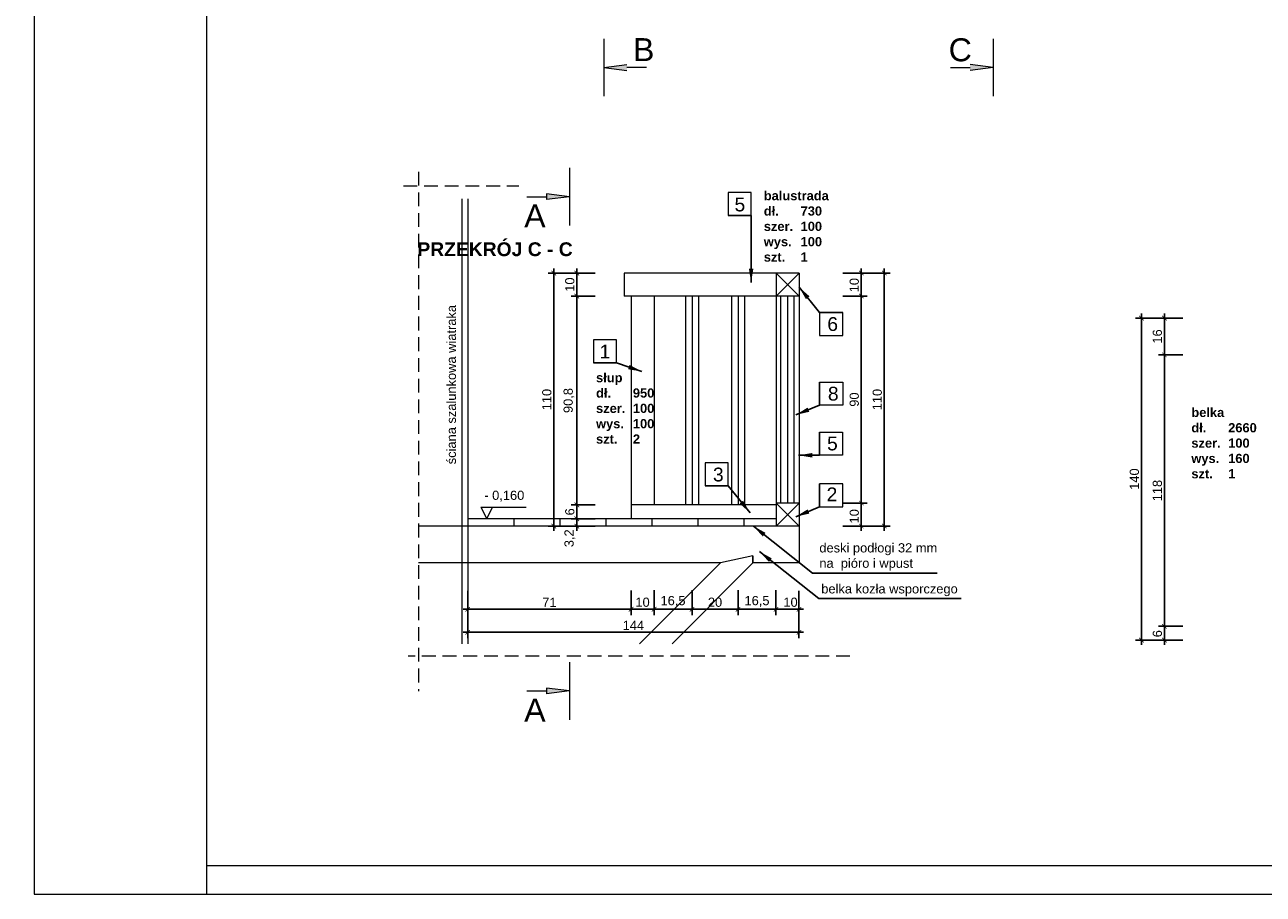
# Model space of a CAD drawing. Header units: millimetres. Extents: x -80660 to 263001, y 590205 to 619905.
# Tile 46 of 64: x 128191 to 133574, y 612480 to 616260. Entities that reach past the tile are written whole.
import ezdxf

# ---------------------------------------------------------------- set-up
doc = ezdxf.new("R2010")
doc.units = ezdxf.units.MM
doc.linetypes.add('DASHEDX2', pattern=[1.5, 1, -0.5])
doc.layers.add('l.c.9', color=3, linetype='Continuous', lineweight=9)
doc.layers.add('l.k.k. 5', color=4, linetype='DASHEDX2', lineweight=5)
doc.styles.add('styl1', font='arial.ttf')
doc.dimstyles.new('stefan', dxfattribs={"dimtxt": 80, "dimasz": 60, "dimexe": 35, "dimexo": 0, "dimgap": 10, "dimtad": 1, "dimdec": 1, "dimlfac": 0.1, "dimtxsty": 'styl1', "dimblk": 'ARCHTICK', "dimcen": 2.5, "dimdle": 25, "dimadec": 0, "dimazin": 0, "dimtfac": 1, "dimtdec": 1, "dimtmove": 0, "dimatfit": 3, "dimfxl": 1, "dimarcsym": 0})
doc.dimstyles.new('stefan - 1', dxfattribs={"dimtxt": 40, "dimasz": 20, "dimexe": 25, "dimexo": 20, "dimgap": 10, "dimtad": 1, "dimdec": 1, "dimlfac": 0.1, "dimtxsty": 'styl1', "dimblk": 'ARCHTICK', "dimcen": 2.5, "dimdle": 20, "dimadec": 0, "dimazin": 0, "dimtfac": 1, "dimtdec": 1, "dimtmove": 0, "dimatfit": 3, "dimfxl": 1, "dimarcsym": 0})

# ---------------------------------------------------------------- blocks, each defined once
blk = doc.blocks.new('_ArchTick')
at = {"color": 0, "const_width": 0.15}
blk.add_lwpolyline([(-0.5, -0.5), (0.5, 0.5)], dxfattribs=at)
blk = doc.blocks.new('*D604')
at = {"layer": 'Defpoints', "color": 0}
for p in [(133244.3, 614984.4), (133144.3, 614824.4), (133244.3, 614824.4)]:
    blk.add_point(p, dxfattribs=at)
at = {"layer": 'l.c.9', "color": 0, "lineweight": -2}
for p, q in [((133144.3, 615004.4), (133144.3, 614804.4)), ((133224.3, 614984.4), (133119.3, 614984.4)), ((133224.3, 614824.4), (133119.3, 614824.4))]:
    blk.add_line(p, q, dxfattribs=at)
at = {"layer": 'l.c.9', "color": 0, "lineweight": -2, "xscale": 20, "yscale": 20, "zscale": 20}
for p, rotation in [((133144.3, 614984.4), 90), ((133144.3, 614824.4), 270)]:
    blk.add_blockref('_ArchTick', p, dxfattribs=dict(at, rotation=rotation))
at = {"layer": 'l.c.9', "color": 0, "insert": (133113.9, 614904.4), "char_height": 40, "attachment_point": 5, "rotation": 90, "style": 'styl1'}
blk.add_mtext('16', dxfattribs=at)
blk = doc.blocks.new('*D603')
at = {"layer": 'Defpoints', "color": 0}
for p in [(133244.3, 614824.4), (133144.3, 613644.4), (133244.3, 613644.4)]:
    blk.add_point(p, dxfattribs=at)
at = {"layer": 'l.c.9', "color": 0, "lineweight": -2}
for p, q in [((133144.3, 614844.4), (133144.3, 613624.4)), ((133224.3, 614824.4), (133119.3, 614824.4)), ((133224.3, 613644.4), (133119.3, 613644.4))]:
    blk.add_line(p, q, dxfattribs=at)
at = {"layer": 'l.c.9', "color": 0, "lineweight": -2, "xscale": 20, "yscale": 20, "zscale": 20}
for p, rotation in [((133144.3, 614824.4), 90), ((133144.3, 613644.4), 270)]:
    blk.add_blockref('_ArchTick', p, dxfattribs=dict(at, rotation=rotation))
at = {"layer": 'l.c.9', "color": 0, "insert": (133113.9, 614234.4), "char_height": 40, "attachment_point": 5, "rotation": 90, "style": 'styl1'}
blk.add_mtext('118', dxfattribs=at)
blk = doc.blocks.new('*D602')
at = {"layer": 'Defpoints', "color": 0}
for p in [(133244.3, 613644.4), (133144.3, 613584.4), (133244.3, 613584.4)]:
    blk.add_point(p, dxfattribs=at)
at = {"layer": 'l.c.9', "color": 0, "lineweight": -2}
for p, q in [((133224.3, 613644.4), (133119.3, 613644.4)), ((133144.3, 613664.4), (133144.3, 613564.4)), ((133224.3, 613584.4), (133119.3, 613584.4))]:
    blk.add_line(p, q, dxfattribs=at)
at = {"layer": 'l.c.9', "color": 0, "lineweight": -2, "xscale": 20, "yscale": 20, "zscale": 20}
for p, rotation in [((133144.3, 613644.4), 90), ((133144.3, 613584.4), 270)]:
    blk.add_blockref('_ArchTick', p, dxfattribs=dict(at, rotation=rotation))
at = {"layer": 'l.c.9', "color": 0, "insert": (133113.9, 613612.2), "char_height": 40, "attachment_point": 5, "rotation": 90, "style": 'styl1'}
blk.add_mtext('6', dxfattribs=at)
blk = doc.blocks.new('*D601')
at = {"layer": 'Defpoints', "color": 0}
for p in [(133144.3, 614984.4), (133044.3, 613584.4), (133144.3, 613584.4)]:
    blk.add_point(p, dxfattribs=at)
at = {"layer": 'l.c.9', "color": 0, "lineweight": -2}
for p, q in [((133044.3, 615004.4), (133044.3, 613564.4)), ((133124.3, 614984.4), (133019.3, 614984.4)), ((133124.3, 613584.4), (133019.3, 613584.4))]:
    blk.add_line(p, q, dxfattribs=at)
at = {"layer": 'l.c.9', "color": 0, "lineweight": -2, "xscale": 20, "yscale": 20, "zscale": 20}
for p, rotation in [((133044.3, 614984.4), 90), ((133044.3, 613584.4), 270)]:
    blk.add_blockref('_ArchTick', p, dxfattribs=dict(at, rotation=rotation))
at = {"layer": 'l.c.9', "color": 0, "insert": (133013.9, 614284.4), "char_height": 40, "attachment_point": 5, "rotation": 90, "style": 'styl1'}
blk.add_mtext('140', dxfattribs=at)
blk = doc.blocks.new('*D654')
at = {"layer": 'Defpoints', "color": 0}
for p in [(130590.6, 615180), (130490.6, 614080), (130590.6, 614080)]:
    blk.add_point(p, dxfattribs=at)
at = {"layer": 'l.c.9', "color": 0, "lineweight": -2}
for p, q in [((130570.6, 615180), (130465.6, 615180)), ((130490.6, 615200), (130490.6, 614060)), ((130570.6, 614080), (130465.6, 614080))]:
    blk.add_line(p, q, dxfattribs=at)
at = {"layer": 'l.c.9', "color": 0, "lineweight": -2, "xscale": 20, "yscale": 20, "zscale": 20}
for p, rotation in [((130490.6, 615180), 90), ((130490.6, 614080), 270)]:
    blk.add_blockref('_ArchTick', p, dxfattribs=dict(at, rotation=rotation))
at = {"layer": 'l.c.9', "color": 0, "insert": (130460.2, 614630), "char_height": 40, "attachment_point": 5, "rotation": 90, "style": 'styl1'}
blk.add_mtext('110', dxfattribs=at)
blk = doc.blocks.new('*D653')
at = {"layer": 'Defpoints', "color": 0}
for p in [(130590.6, 614080), (130690.6, 614112), (130690.6, 614080)]:
    blk.add_point(p, dxfattribs=at)
at = {"layer": 'l.c.9', "color": 0, "lineweight": -2}
for p, q in [((130590.6, 614132), (130590.6, 614060)), ((130670.6, 614112), (130565.6, 614112)), ((130670.6, 614080), (130565.6, 614080))]:
    blk.add_line(p, q, dxfattribs=at)
at = {"layer": 'l.c.9', "color": 0, "lineweight": -2, "xscale": 20, "yscale": 20, "zscale": 20}
for p, rotation in [((130590.6, 614112), 90), ((130590.6, 614080), 270)]:
    blk.add_blockref('_ArchTick', p, dxfattribs=dict(at, rotation=rotation))
at = {"layer": 'l.c.9', "color": 0, "insert": (130560.5, 614027.1), "char_height": 40, "attachment_point": 5, "rotation": 90, "style": 'styl1'}
blk.add_mtext('3,2', dxfattribs=at)
blk = doc.blocks.new('*D652')
at = {"layer": 'Defpoints', "color": 0}
for p in [(130690.6, 614172), (130590.6, 614112), (130690.6, 614112)]:
    blk.add_point(p, dxfattribs=at)
at = {"layer": 'l.c.9', "color": 0, "lineweight": -2}
for p, q in [((130590.6, 614192), (130590.6, 614092)), ((130670.6, 614172), (130565.6, 614172)), ((130670.6, 614112), (130565.6, 614112))]:
    blk.add_line(p, q, dxfattribs=at)
at = {"layer": 'l.c.9', "color": 0, "lineweight": -2, "xscale": 20, "yscale": 20, "zscale": 20}
for p, rotation in [((130590.6, 614172), 90), ((130590.6, 614112), 270)]:
    blk.add_blockref('_ArchTick', p, dxfattribs=dict(at, rotation=rotation))
at = {"layer": 'l.c.9', "color": 0, "insert": (130560.2, 614142), "char_height": 40, "attachment_point": 5, "rotation": 90, "style": 'styl1'}
blk.add_mtext('6', dxfattribs=at)
blk = doc.blocks.new('*D651')
at = {"layer": 'Defpoints', "color": 0}
for p in [(130690.6, 615080), (130590.6, 614172), (130690.6, 614172)]:
    blk.add_point(p, dxfattribs=at)
at = {"layer": 'l.c.9', "color": 0, "lineweight": -2}
for p, q in [((130590.6, 615100), (130590.6, 614152)), ((130670.6, 615080), (130565.6, 615080)), ((130670.6, 614172), (130565.6, 614172))]:
    blk.add_line(p, q, dxfattribs=at)
at = {"layer": 'l.c.9', "color": 0, "lineweight": -2, "xscale": 20, "yscale": 20, "zscale": 20}
for p, rotation in [((130590.6, 615080), 90), ((130590.6, 614172), 270)]:
    blk.add_blockref('_ArchTick', p, dxfattribs=dict(at, rotation=rotation))
at = {"layer": 'l.c.9', "color": 0, "insert": (130556.6, 614626), "char_height": 40, "attachment_point": 5, "rotation": 90, "style": 'styl1'}
blk.add_mtext('90,8', dxfattribs=at)
blk = doc.blocks.new('*D650')
at = {"layer": 'Defpoints', "color": 0}
for p in [(130690.6, 615180), (130590.6, 615080), (130690.6, 615080)]:
    blk.add_point(p, dxfattribs=at)
at = {"layer": 'l.c.9', "color": 0, "lineweight": -2}
for p, q in [((130670.6, 615180), (130565.6, 615180)), ((130590.6, 615200), (130590.6, 615060)), ((130670.6, 615080), (130565.6, 615080))]:
    blk.add_line(p, q, dxfattribs=at)
at = {"layer": 'l.c.9', "color": 0, "lineweight": -2, "xscale": 20, "yscale": 20, "zscale": 20}
for p, rotation in [((130590.6, 615180), 90), ((130590.6, 615080), 270)]:
    blk.add_blockref('_ArchTick', p, dxfattribs=dict(at, rotation=rotation))
at = {"layer": 'l.c.9', "color": 0, "insert": (130560.2, 615130), "char_height": 40, "attachment_point": 5, "rotation": 90, "style": 'styl1'}
blk.add_mtext('10', dxfattribs=at)
blk = doc.blocks.new('*D649')
at = {"layer": 'Defpoints', "color": 0}
for p in [(130116.2, 613718.3), (131556.2, 613718.3), (130116.2, 613618.3)]:
    blk.add_point(p, dxfattribs=at)
at = {"layer": 'l.c.9', "color": 0, "lineweight": -2}
for p, q in [((130116.2, 613698.3), (130116.2, 613593.3)), ((131556.2, 613698.3), (131556.2, 613593.3)), ((131576.2, 613618.3), (130096.2, 613618.3))]:
    blk.add_line(p, q, dxfattribs=at)
at = {"layer": 'l.c.9', "color": 0, "lineweight": -2, "xscale": 20, "yscale": 20, "zscale": 20, "rotation": 180}
blk.add_blockref('_ArchTick', (130116.2, 613618.3), dxfattribs=at)
at = {"layer": 'l.c.9', "color": 0, "lineweight": -2, "xscale": 20, "yscale": 20, "zscale": 20}
blk.add_blockref('_ArchTick', (131556.2, 613618.3), dxfattribs=at)
at = {"layer": 'l.c.9', "color": 0, "insert": (130836.2, 613648.4), "char_height": 40, "attachment_point": 5, "style": 'styl1'}
blk.add_mtext('144', dxfattribs=at)
blk = doc.blocks.new('*D648')
at = {"layer": 'Defpoints', "color": 0}
for p in [(130116.2, 613818.3), (130826.2, 613820), (130116.2, 613718.3)]:
    blk.add_point(p, dxfattribs=at)
at = {"layer": 'l.c.9', "color": 0, "lineweight": -2}
for p, q in [((130116.2, 613798.3), (130116.2, 613693.3)), ((130826.2, 613800), (130826.2, 613693.3)), ((130846.2, 613718.3), (130096.2, 613718.3))]:
    blk.add_line(p, q, dxfattribs=at)
at = {"layer": 'l.c.9', "color": 0, "lineweight": -2, "xscale": 20, "yscale": 20, "zscale": 20, "rotation": 180}
blk.add_blockref('_ArchTick', (130116.2, 613718.3), dxfattribs=at)
at = {"layer": 'l.c.9', "color": 0, "lineweight": -2, "xscale": 20, "yscale": 20, "zscale": 20}
blk.add_blockref('_ArchTick', (130826.2, 613718.3), dxfattribs=at)
at = {"layer": 'l.c.9', "color": 0, "insert": (130471.2, 613748.4), "char_height": 40, "attachment_point": 5, "style": 'styl1'}
blk.add_mtext('71', dxfattribs=at)
blk = doc.blocks.new('*D647')
at = {"layer": 'Defpoints', "color": 0}
for p in [(131456.2, 613818.3), (131556.2, 613818.3), (131456.2, 613718.3)]:
    blk.add_point(p, dxfattribs=at)
at = {"layer": 'l.c.9', "color": 0, "lineweight": -2}
for p, q in [((131456.2, 613798.3), (131456.2, 613693.3)), ((131556.2, 613798.3), (131556.2, 613693.3)), ((131576.2, 613718.3), (131436.2, 613718.3))]:
    blk.add_line(p, q, dxfattribs=at)
at = {"layer": 'l.c.9', "color": 0, "lineweight": -2, "xscale": 20, "yscale": 20, "zscale": 20, "rotation": 180}
blk.add_blockref('_ArchTick', (131456.2, 613718.3), dxfattribs=at)
at = {"layer": 'l.c.9', "color": 0, "lineweight": -2, "xscale": 20, "yscale": 20, "zscale": 20}
blk.add_blockref('_ArchTick', (131556.2, 613718.3), dxfattribs=at)
at = {"layer": 'l.c.9', "color": 0, "insert": (131519.4, 613748.8), "char_height": 40, "attachment_point": 5, "style": 'styl1'}
blk.add_mtext('10', dxfattribs=at)
blk = doc.blocks.new('*D646')
at = {"layer": 'Defpoints', "color": 0}
for p in [(131726.9, 615180), (131826.9, 615180), (131726.9, 615080)]:
    blk.add_point(p, dxfattribs=at)
at = {"layer": 'l.c.9', "color": 0, "lineweight": -2}
for p, q in [((131746.9, 615180), (131851.9, 615180)), ((131826.9, 615060), (131826.9, 615200)), ((131746.9, 615080), (131851.9, 615080))]:
    blk.add_line(p, q, dxfattribs=at)
at = {"layer": 'l.c.9', "color": 0, "lineweight": -2, "xscale": 20, "yscale": 20, "zscale": 20}
for p, rotation in [((131826.9, 615180), 90), ((131826.9, 615080), 270)]:
    blk.add_blockref('_ArchTick', p, dxfattribs=dict(at, rotation=rotation))
at = {"layer": 'l.c.9', "color": 0, "insert": (131796.5, 615127.5), "char_height": 40, "attachment_point": 5, "rotation": 90, "style": 'styl1'}
blk.add_mtext('10', dxfattribs=at)
blk = doc.blocks.new('*D645')
at = {"layer": 'Defpoints', "color": 0}
for p in [(131726.9, 614180), (131826.9, 614180), (131726.9, 614080)]:
    blk.add_point(p, dxfattribs=at)
at = {"layer": 'l.c.9', "color": 0, "lineweight": -2}
for p, q in [((131826.9, 614060), (131826.9, 614200)), ((131746.9, 614180), (131851.9, 614180)), ((131746.9, 614080), (131851.9, 614080))]:
    blk.add_line(p, q, dxfattribs=at)
at = {"layer": 'l.c.9', "color": 0, "lineweight": -2, "xscale": 20, "yscale": 20, "zscale": 20}
for p, rotation in [((131826.9, 614180), 90), ((131826.9, 614080), 270)]:
    blk.add_blockref('_ArchTick', p, dxfattribs=dict(at, rotation=rotation))
at = {"layer": 'l.c.9', "color": 0, "insert": (131796.5, 614122.7), "char_height": 40, "attachment_point": 5, "rotation": 90, "style": 'styl1'}
blk.add_mtext('10', dxfattribs=at)
blk = doc.blocks.new('*D644')
at = {"layer": 'Defpoints', "color": 0}
for p in [(131826.9, 615180), (131926.9, 615180), (131826.9, 614080)]:
    blk.add_point(p, dxfattribs=at)
at = {"layer": 'l.c.9', "color": 0, "lineweight": -2}
for p, q in [((131846.9, 615180), (131951.9, 615180)), ((131926.9, 614060), (131926.9, 615200)), ((131846.9, 614080), (131951.9, 614080))]:
    blk.add_line(p, q, dxfattribs=at)
at = {"layer": 'l.c.9', "color": 0, "lineweight": -2, "xscale": 20, "yscale": 20, "zscale": 20}
for p, rotation in [((131926.9, 615180), 90), ((131926.9, 614080), 270)]:
    blk.add_blockref('_ArchTick', p, dxfattribs=dict(at, rotation=rotation))
at = {"layer": 'l.c.9', "color": 0, "insert": (131896.5, 614630), "char_height": 40, "attachment_point": 5, "rotation": 90, "style": 'styl1'}
blk.add_mtext('110', dxfattribs=at)
blk = doc.blocks.new('*D643')
at = {"layer": 'Defpoints', "color": 0}
for p in [(131726.9, 615080), (131826.9, 615080), (131726.9, 614180)]:
    blk.add_point(p, dxfattribs=at)
at = {"layer": 'l.c.9', "color": 0, "lineweight": -2}
for p, q in [((131826.9, 614160), (131826.9, 615100)), ((131746.9, 615080), (131851.9, 615080)), ((131746.9, 614180), (131851.9, 614180))]:
    blk.add_line(p, q, dxfattribs=at)
at = {"layer": 'l.c.9', "color": 0, "lineweight": -2, "xscale": 20, "yscale": 20, "zscale": 20}
for p, rotation in [((131826.9, 615080), 90), ((131826.9, 614180), 270)]:
    blk.add_blockref('_ArchTick', p, dxfattribs=dict(at, rotation=rotation))
at = {"layer": 'l.c.9', "color": 0, "insert": (131796.5, 614630), "char_height": 40, "attachment_point": 5, "rotation": 90, "style": 'styl1'}
blk.add_mtext('90', dxfattribs=at)
blk = doc.blocks.new('*D655')
at = {"layer": 'Defpoints', "color": 0}
for p in [(130826.2, 613820), (130926.2, 613821.6), (130926.2, 613718.3)]:
    blk.add_point(p, dxfattribs=at)
at = {"layer": 'l.c.9', "color": 0, "lineweight": -2}
for p, q in [((130826.2, 613800), (130826.2, 613693.3)), ((130926.2, 613801.6), (130926.2, 613693.3)), ((130806.2, 613718.3), (130946.2, 613718.3))]:
    blk.add_line(p, q, dxfattribs=at)
at = {"layer": 'l.c.9', "color": 0, "lineweight": -2, "xscale": 20, "yscale": 20, "zscale": 20, "rotation": 180}
blk.add_blockref('_ArchTick', (130826.2, 613718.3), dxfattribs=at)
at = {"layer": 'l.c.9', "color": 0, "lineweight": -2, "xscale": 20, "yscale": 20, "zscale": 20}
blk.add_blockref('_ArchTick', (130926.2, 613718.3), dxfattribs=at)
at = {"layer": 'l.c.9', "color": 0, "insert": (130876.2, 613748.8), "char_height": 40, "attachment_point": 5, "style": 'styl1'}
blk.add_mtext('10', dxfattribs=at)
blk = doc.blocks.new('*D656')
at = {"layer": 'Defpoints', "color": 0}
for p in [(131091.2, 613821.6), (131291.2, 613821.6), (131291.2, 613718.3)]:
    blk.add_point(p, dxfattribs=at)
at = {"layer": 'l.c.9', "color": 0, "lineweight": -2}
for p, q in [((131091.2, 613801.6), (131091.2, 613693.3)), ((131291.2, 613801.6), (131291.2, 613693.3)), ((131071.2, 613718.3), (131311.2, 613718.3))]:
    blk.add_line(p, q, dxfattribs=at)
at = {"layer": 'l.c.9', "color": 0, "lineweight": -2, "xscale": 20, "yscale": 20, "zscale": 20, "rotation": 180}
blk.add_blockref('_ArchTick', (131091.2, 613718.3), dxfattribs=at)
at = {"layer": 'l.c.9', "color": 0, "lineweight": -2, "xscale": 20, "yscale": 20, "zscale": 20}
blk.add_blockref('_ArchTick', (131291.2, 613718.3), dxfattribs=at)
at = {"layer": 'l.c.9', "color": 0, "insert": (131191.2, 613748.8), "char_height": 40, "attachment_point": 5, "style": 'styl1'}
blk.add_mtext('20', dxfattribs=at)
blk = doc.blocks.new('*D657')
at = {"layer": 'Defpoints', "color": 0}
for p in [(130926.2, 613821.6), (131091.2, 613821.6), (131091.2, 613718.3)]:
    blk.add_point(p, dxfattribs=at)
at = {"layer": 'l.c.9', "color": 0, "lineweight": -2}
for p, q in [((130926.2, 613801.6), (130926.2, 613693.3)), ((131091.2, 613801.6), (131091.2, 613693.3)), ((130906.2, 613718.3), (131111.2, 613718.3))]:
    blk.add_line(p, q, dxfattribs=at)
at = {"layer": 'l.c.9', "color": 0, "lineweight": -2, "xscale": 20, "yscale": 20, "zscale": 20, "rotation": 180}
blk.add_blockref('_ArchTick', (130926.2, 613718.3), dxfattribs=at)
at = {"layer": 'l.c.9', "color": 0, "lineweight": -2, "xscale": 20, "yscale": 20, "zscale": 20}
blk.add_blockref('_ArchTick', (131091.2, 613718.3), dxfattribs=at)
at = {"layer": 'l.c.9', "color": 0, "insert": (131008.7, 613752.4), "char_height": 40, "attachment_point": 5, "style": 'styl1'}
blk.add_mtext('16,5', dxfattribs=at)
blk = doc.blocks.new('*D658')
at = {"layer": 'Defpoints', "color": 0}
for p in [(131291.2, 613821.6), (131456.2, 613821.6), (131456.2, 613718.3)]:
    blk.add_point(p, dxfattribs=at)
at = {"layer": 'l.c.9', "color": 0, "lineweight": -2}
for p, q in [((131291.2, 613801.6), (131291.2, 613693.3)), ((131456.2, 613801.6), (131456.2, 613693.3)), ((131271.2, 613718.3), (131476.2, 613718.3))]:
    blk.add_line(p, q, dxfattribs=at)
at = {"layer": 'l.c.9', "color": 0, "lineweight": -2, "xscale": 20, "yscale": 20, "zscale": 20, "rotation": 180}
blk.add_blockref('_ArchTick', (131291.2, 613718.3), dxfattribs=at)
at = {"layer": 'l.c.9', "color": 0, "lineweight": -2, "xscale": 20, "yscale": 20, "zscale": 20}
blk.add_blockref('_ArchTick', (131456.2, 613718.3), dxfattribs=at)
at = {"layer": 'l.c.9', "color": 0, "insert": (131373.7, 613752.4), "char_height": 40, "attachment_point": 5, "style": 'styl1'}
blk.add_mtext('16,5', dxfattribs=at)

msp = doc.modelspace()

# ---------------------------------------------------------------- hatches: boundary and pattern name
at = {"layer": 'l.c.9'}
for points in [[(130708.12, 616073.77), (130808.12, 616086.27), (130808.12, 616061.27)], [(132400.13, 616073.77), (132300.13, 616086.27), (132300.13, 616061.27)], [(130559.12, 615511.9), (130459.12, 615524.4), (130459.12, 615499.4)], [(130559.12, 613363.23), (130459.12, 613375.73), (130459.12, 613350.73)]]:
    msp.add_hatch(color=0, dxfattribs=at).paths.add_polyline_path(points)

# ---------------------------------------------------------------- linework, layer by layer
at = {"layer": 'l.c.9', "color": 0}
for p, q in [((128231.57, 619904.52), (128231.57, 612479.52)), ((128231.57, 619904.52), (128231.57, 612479.52)), ((128981.57, 619904.52), (128981.57, 612479.52)), ((130708.12, 616198.77), (130708.12, 615948.77)), ((132400.13, 616198.77), (132400.13, 615948.77)), ((130708.12, 616073.77), (130808.12, 616086.27)), ((130708.12, 616073.77), (130808.12, 616061.27)), ((130893.3, 616073.77), (130808.12, 616073.77)), ((132214.95, 616073.77), (132300.13, 616073.77)), ((132400.13, 616073.77), (132300.13, 616086.27)), ((132400.13, 616073.77), (132300.13, 616061.27)), ((130559.12, 615636.9), (130559.12, 615386.9)), ((130091.25, 615502.41), (130091.25, 613568.56)), ((130116.25, 615502.41), (130116.25, 613568.56)), ((130116.25, 615502.41), (130116.25, 614080.03)), ((130373.94, 615511.9), (130459.12, 615511.9)), ((130559.12, 615511.9), (130459.12, 615524.4)), ((130459.12, 615524.4), (130459.12, 615499.4)), ((130559.12, 615511.9), (130459.12, 615499.4)), ((130796.25, 615180.03), (130796.25, 615080.03)), ((131556.25, 615180.03), (130796.25, 615180.03)), ((131556.25, 615080.03), (131456.25, 615180.03)), ((131456.25, 615080.03), (131556.25, 615180.03)), ((131456.25, 615180.03), (131456.25, 614080.03)), ((131556.25, 615180.03), (131556.25, 614180.03)), ((131556.25, 615080.03), (130796.25, 615080.03)), ((130826.25, 615080.03), (130826.25, 614112.03)), ((130926.25, 615080.03), (130926.25, 614172.03)), ((131062.25, 615080.03), (131062.25, 614172.03)), ((131091.25, 615080.03), (131091.25, 614172.03)), ((131091.25, 615080.03), (131091.25, 614180.03)), ((131118.82, 615080.03), (131118.82, 614172.03)), ((131262.25, 615080.03), (131262.25, 614172.03)), ((131291.25, 615080.03), (131291.25, 614172.03)), ((131318.82, 615080.03), (131318.82, 614172.03)), ((131456.25, 615080.03), (131456.25, 614080.03)), ((131477.75, 614180.03), (131477.75, 615080.03)), ((131506.25, 615080.03), (131506.25, 614180.03)), ((131506.25, 615080.03), (131506.25, 614180.03)), ((131534.75, 614180.03), (131534.75, 615080.03)), ((130173.94, 614162.03), (130198.94, 614112.03)), ((130173.94, 614162.03), (130369.66, 614162.03)), ((130198.94, 614112.03), (130223.94, 614162.03)), ((131456.25, 614172.03), (130826.25, 614172.03)), ((131456.25, 614180.03), (131556.25, 614080.03)), ((131556.25, 614180.03), (131456.25, 614080.03)), ((131556.25, 614180.03), (131456.25, 614180.03)), ((131556.25, 614180.03), (131556.25, 614080.03)), ((131556.25, 614080.03), (129901.81, 614080.03)), ((130916.25, 614112.03), (130116.25, 614112.03)), ((130316.25, 614112.03), (130316.25, 614080.03)), ((130516.25, 614112.03), (130516.25, 614080.03)), ((130716.25, 614112.03), (130716.25, 614080.03)), ((130916.25, 614112.03), (130916.25, 614080.03)), ((131456.25, 614112.03), (130916.25, 614112.03)), ((131116.25, 614112.03), (131116.25, 614080.03)), ((131316.25, 614112.03), (131316.25, 614080.03)), ((131556.25, 614080.03), (131556.25, 613920.03)), ((131214.83, 613920.03), (129901.81, 613920.03)), ((130863.36, 613568.56), (131214.83, 613920.03)), ((131004.78, 613568.56), (131356.25, 613920.03)), ((131356.25, 613950.03), (131214.83, 613920.03)), ((131356.25, 613950.03), (131356.25, 613920.03)), ((131356.25, 613920.03), (131356.25, 613950.03)), ((131556.25, 613920.03), (131356.25, 613920.03)), ((130559.12, 613488.23), (130559.12, 613238.23)), ((130559.12, 613363.23), (130459.12, 613375.73)), ((130459.12, 613375.73), (130459.12, 613350.73)), ((130373.94, 613363.23), (130459.12, 613363.23)), ((130559.12, 613363.23), (130459.12, 613350.73)), ((128981.57, 612604.52), (138606.57, 612604.52)), ((128231.57, 612479.52), (138731.57, 612479.52))]:
    msp.add_line(p, q, dxfattribs=at)
for points in [[(131348.12, 615430.79), (131348.12, 615530.79), (131247.88, 615530.79), (131247.88, 615430.79)], [(131746.17, 614909.12), (131746.17, 615009.12), (131645.94, 615009.12), (131645.94, 614909.12)], [(130762.64, 614789.23), (130762.64, 614889.23), (130662.4, 614889.23), (130662.4, 614789.23)], [(131645.94, 614605.99), (131645.94, 614705.99), (131746.17, 614705.99), (131746.17, 614605.99)], [(131645.46, 614387.89), (131645.46, 614487.89), (131745.69, 614487.89), (131745.69, 614387.89)], [(131248.6, 614255.13), (131248.6, 614355.13), (131148.36, 614355.13), (131148.36, 614255.13)], [(131746.17, 614163.42), (131746.17, 614263.42), (131645.94, 614263.42), (131645.94, 614163.42)]]:
    msp.add_lwpolyline(points, close=True, dxfattribs=at)
at = {"layer": 'l.k.k. 5', "color": 0, "ltscale": 60}
for p, q in [((129901.81, 615620.74), (129901.81, 613362.84)), ((129836.66, 615559.1), (130338.95, 615559.1)), ((131777.25, 613514.31), (129857.8, 613514.31))]:
    msp.add_line(p, q, dxfattribs=at)

# ---------------------------------------------------------------- texts
at = {"layer": 'l.c.9', "color": 0, "width": 2924.252, "attachment_point": 1}
for s, insert, char_height in [('{\\fArial|b0|i0|c238|p34;B}', (130834.43, 616201.5), 100), ('{\\fArial|b0|i0|c238|p34;C}', (132206.59, 616200.8), 100), ('\\pt160;{\\fArial|b1|i0|c238|p34;balustrada\\Pdł.      ^I730\\Pszer.^I100\\Pwys.^I100\\Pszt.^I1}', (131403.2, 615536.62), 40), ('{\\fArial|b0|i0|c238|p34;A}', (130361.78, 615478.67), 100), ('{\\fArial|b0|i0|c238|p34; 5}', (131252.68, 615508.33), 60), ('\\pl79.9259;{\\fArial|b0|i0|c238|p34;miecz \\P6 x 4}', (124757.63, 615366.45), 80), ('\\pl59.9444;{\\fArial|b1|i0|c238|p34;PRZEKRÓJ C - C}', (129837.48, 615313.73), 60), ('\\pl79.9259;{\\fArial|b0|i0|c238|p34;szpica}', (122331.47, 615169.83), 80), ('\\pl79.9259;{\\fArial|b0|i0|c238|p34;bursztyk}', (123072.59, 615150.75), 80), ('\\pl79.9259;{\\fArial|b0|i0|c238|p34;szpica}', (126527.29, 615176.65), 80), ('\\pl79.9259;{\\fArial|b0|i0|c238|p34;burtnica\\P8x4}', (124288.91, 615035.72), 80), ('{\\fArial|b0|i0|c238|p34; 6}', (131655.92, 614988.48), 60), ('{\\fArial|b0|i0|c238|p34; 1}', (130666.34, 614868.9), 60), ('\\pl79.9259;{\\fArial|b0|i0|c238|p34;knapa}', (126981.52, 614805.16), 80), ('\\pt160;{\\fArial|b1|i0|c238|p34;słup\\Pdł.      ^I950\\Pszer.^I100\\Pwys.^I100\\Pszt.^I2}', (130674.15, 614745.35), 40), ('\\pl79.9259;{\\fArial|b0|i0|c238|p34;knapa}', (123630.11, 614670.56), 80), ('{\\fArial|b0|i0|c238|p34;8}', (131681.74, 614685.81), 60), ('\\pt160;{\\fArial|b1|i0|c238|p34;belka\\Pdł.      ^I2660\\Pszer.^I100\\Pwys.^I160\\Pszt.^I1}', (133261.54, 614594.33), 40), ('{\\fArial|b0|i0|c238|p34; 5}', (131654.8, 614469.28), 60), ('\\pl79.9259;{\\fArial|b1|i0|c238|p34;PRZEKRÓJ B - B}', (121424.66, 614378.01), 80), ('\\pl79.9259;{\\fArial|b1|i0|c238|p34;PRZEKRÓJ C - C}', (124492.21, 614388.5), 80), ('{\\fArial|b0|i0|c238|p34; 3}', (131158.92, 614334.15), 60), ('{\\fArial|b0|i0|c238|p34;- 0,160}', (130188.35, 614234.01), 40), ('{\\fArial|b0|i0|c238|p34; 2}', (131652.85, 614247.91), 60), ('{\\fArial|b0|i0|c238|p34;deski podłogi 32 mm\\Pna  pióro i wpust}', (131644.69, 614005.49), 40), ('{\\fArial|b0|i0|c238|p34;belka kozła wsporczego}', (131653.01, 613827.32), 40), ('{\\fArial|b0|i0|c238|p34;A}', (130361.78, 613330), 100), ('\\pl79.9259;{\\fArial|b0|i0|c238|p34;kąt nachylenia  \\P\\pl0;zmienny 15° \\fArial|b0|i0|c238|p32;÷ 20°}', (124425.45, 613136.79), 80), ('\\pl79.9259;{\\fArial|b1|i0|c238|p34;KNAPA}', (123754.87, 612976.98), 80), ('\\pl79.9259;{\\fArial|b1|i0|c238|p34;ELEMENT NR 4}', (123763.29, 612831.32), 80)]:
    msp.add_mtext(s, dxfattribs=dict(at, insert=insert, char_height=char_height))
at = {"layer": 'l.c.9', "color": 0, "insert": (130025.11, 614348.66), "char_height": 40, "width": 2924.252, "attachment_point": 1, "rotation": 90}
msp.add_mtext('{\\fArial|b0|i0|c238|p34;ściana szalunkowa wiatraka}', dxfattribs=at)

# ---------------------------------------------------------------- dimensions: what is measured, and where the dimension line sits
at = {"layer": 'l.c.9', "color": 0}
for base, p1, p2, angle, picture, middle in [((130490.65, 614080.03), (130590.65, 615180.03), (130590.65, 614080.03), 90, '*D654', (130460.23, 614630.03)), ((130590.65, 615080.03), (130690.65, 615180.03), (130690.65, 615080.03), 90, '*D650', (130560.23, 615130.03)), ((131926.89, 615180.03), (131826.89, 614080.03), (131826.89, 615180.03), 90, '*D644', (131896.46, 614630.03)), ((130590.65, 614172.03), (130690.65, 615080.03), (130690.65, 614172.03), 90, '*D651', (130556.61, 614626.03)), ((131826.89, 615080.03), (131726.89, 614180.03), (131726.89, 615080.03), 90, '*D643', (131796.46, 614630.03)), ((133044.32, 613584.4), (133144.32, 614984.4), (133144.32, 613584.4), 90, '*D601', (133013.9, 614284.4)), ((133144.32, 614824.4), (133244.32, 614984.4), (133244.32, 614824.4), 90, '*D604', (133113.9, 614904.4)), ((133144.32, 613644.4), (133244.32, 614824.4), (133244.32, 613644.4), 90, '*D603', (133113.9, 614234.4)), ((130590.65, 614112.03), (130690.65, 614172.03), (130690.65, 614112.03), 90, '*D652', (130560.23, 614142.03)), ((130116.25, 613718.35), (130826.25, 613820.03), (130116.25, 613818.35), 180, '*D648', (130471.25, 613748.43)), ((130926.25, 613718.35), (130826.25, 613820.03), (130926.25, 613821.63), 180, '*D655', (130876.25, 613748.77)), ((131091.25, 613718.35), (130926.25, 613821.63), (131091.25, 613821.63), 180, '*D657', (131008.75, 613752.38)), ((131291.25, 613718.35), (131091.25, 613821.63), (131291.25, 613821.63), 180, '*D656', (131191.25, 613748.77)), ((131456.25, 613718.35), (131291.25, 613821.63), (131456.25, 613821.63), 180, '*D658', (131373.75, 613752.38)), ((130116.25, 613618.35), (131556.25, 613718.35), (130116.25, 613718.35), 180, '*D649', (130836.25, 613648.43))]:
    dim = msp.add_linear_dim(base=base, p1=p1, p2=p2, angle=angle, dimstyle='stefan - 1', dxfattribs=at)
    dim.commit()
    dim.dimension.update_dxf_attribs({"geometry": picture, "text_midpoint": middle})
for base, p1, p2, angle, picture, middle in [((131826.89, 615180.03), (131726.89, 615080.03), (131726.89, 615180.03), 90, '*D646', (131826.89, 615127.55)), ((131826.89, 614180.03), (131726.89, 614080.03), (131726.89, 614180.03), 90, '*D645', (131826.89, 614122.67)), ((131456.25, 613718.35), (131556.25, 613818.35), (131456.25, 613818.35), 180, '*D647', (131519.36, 613718.35))]:
    dim = msp.add_linear_dim(base=base, p1=p1, p2=p2, angle=angle, dimstyle='stefan - 1', dxfattribs=at)
    dim.commit()
    dim.dimension.update_dxf_attribs({"geometry": picture, "text_midpoint": middle, "dimtype": 160})
for base, p1, p2, override, picture, middle in [((130590.65, 614080.03), (130690.65, 614112.03), (130690.65, 614080.03), {"dimtmove": 2}, '*D653', (130560.53, 614027.14)), ((133144.32, 613584.4), (133244.32, 613644.4), (133244.32, 613584.4), {"dimtmove": 1}, '*D602', (133144.32, 613612.15))]:
    dim = msp.add_linear_dim(base=base, p1=p1, p2=p2, angle=90, dimstyle='stefan - 1', override=override, dxfattribs=at)
    dim.commit()
    dim.dimension.update_dxf_attribs({"geometry": picture, "text_midpoint": middle, "dimtype": 160})

# ---------------------------------------------------------------- leaders
for points in [[(131348.12, 615139.66), (131348.12, 615430.79), (131248.12, 615430.79)], [(131556.25, 615119.25), (131645.94, 615009.12), (131745.94, 615009.12)], [(130873.61, 614752.3), (130762.64, 614789.23), (130662.4, 614789.23)], [(131541.73, 614563.49), (131645.94, 614605.99), (131645.94, 614705.99)], [(131554.53, 614387.89), (131645.46, 614387.89), (131645.46, 614487.89)], [(131343.26, 614137.84), (131248.6, 614255.13), (131148.36, 614255.13)], [(131541.73, 614120.92), (131645.94, 614163.42), (131645.94, 614263.42)], [(131357.76, 614080.03), (131615.22, 613875.65), (132156.71, 613875.65)], [(131384.97, 613969.07), (131642.43, 613764.69), (132260.92, 613764.69)]]:
    msp.add_leader(points, dimstyle='stefan', override={"dimgap": 10, "dimtad": 0}, dxfattribs=at)

doc.saveas('drawing.dxf')
